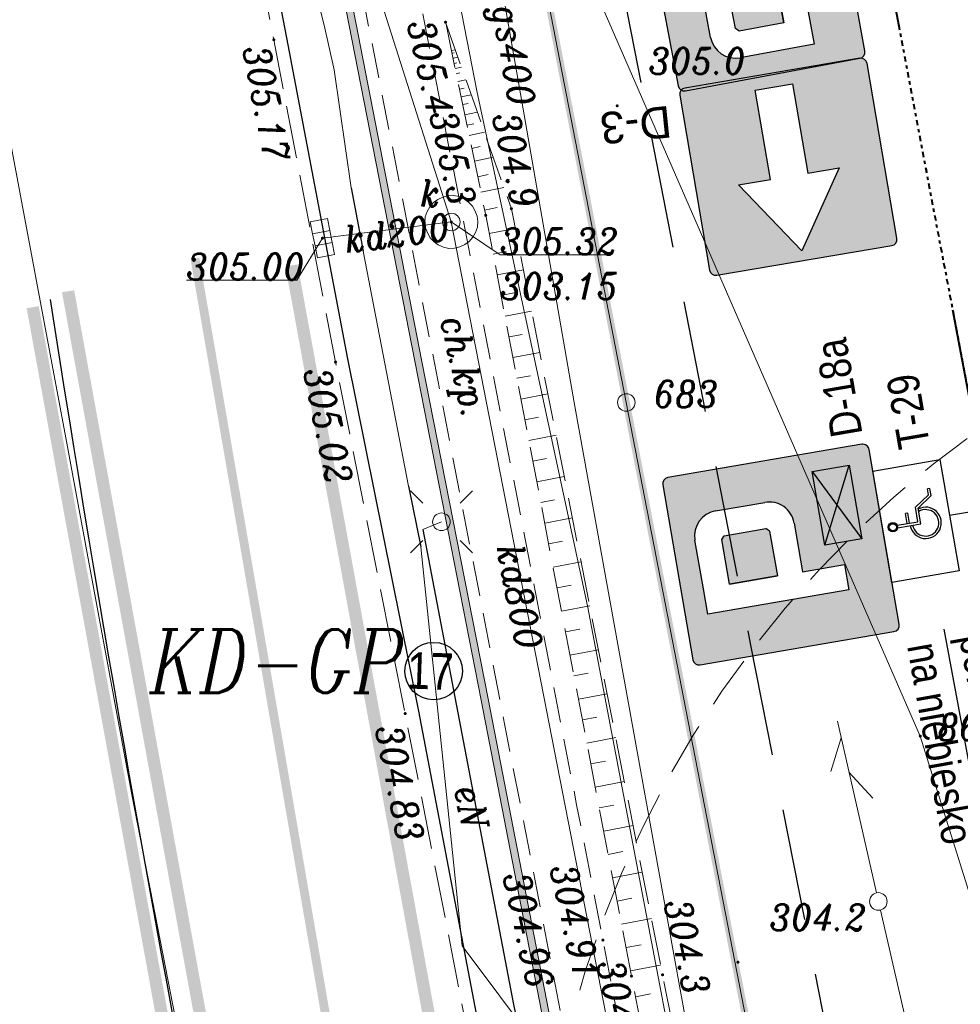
# Model space of a CAD drawing. Extents: x 779 to 3668, y -1329 to 9570.
# Tile 35 of 106: x 2225 to 2252, y -688 to -660. Entities that reach past the tile are written whole.
import ezdxf

# ---------------------------------------------------------------- set-up
doc = ezdxf.new("R2010")
doc.units = 0
for name, pattern in [('1.5_0.5', [2, 1.5, -0.5]), ('ACAD_ISO03W100', [30, 12, -18]), ('BUBZ01-500', [1.75, 1.25, -0.5]), ('CENTER2', [1.125, 0.75, -0.125, 0.125, -0.125]), ('CIĄGłA', [0]), ('DASH', [0.75, 0.5, -0.25]), ('DGN Style 4', [0.3202, 0.16, -0.08, 0.0002, -0.08]), ('HIDDEN2', [4.7625, 3.175, -1.5875]), ('mz1.0_0.5', [1.5, 1, -0.5])]:
    doc.linetypes.add(name, pattern=pattern)
for name, color, linetype, lineweight in [('202-punkt graniczny', 7, 'Continuous', 0), ('202-punkt graniczny-Atr103', 7, 'Continuous', 0), ('203-punkt graniczny', 7, 'Continuous', 0), ('203-punkt graniczny-Atr103', 7, 'Continuous', 0), ('219-działka ewidencyjna', 7, 'Continuous', 0), ('_a_obiekty', 250, 'Continuous', 30), ('AGP1_granica_opracow', 7, 'Continuous', 15), ('AGP1_HATCH', 7, 'Continuous', 5), ('AGP1_OPISY', 7, 'Continuous', 13), ('bariera drogowa ochronna (linia)', 7, 'Continuous', 0), ('BUBZ01', 7, 'Continuous', 0), ('BUBZ01_1', 7, 'Continuous', 0), ('chodnik (powierzchnia)', 7, 'Continuous', 0), ('chodnik (powierzchnia)-Atr17', 7, 'Continuous', 0), ('ekran akustyczny (linia)', 7, 'Continuous', 0), ('jezdnia (powierzchnia)', 7, 'Continuous', 0), ('kanał technologiczny (linia)', 7, 'Continuous', 0), ('komora podziemna - przewód kanalizacyjny (powierzchnia)-SK', 7, 'Continuous', 0), ('kratka ściekowa (punkt)-SK', 7, 'Continuous', 0), ('krawężnik (linia)', 7, 'Continuous', 0), ('latarnia (punkt)', 7, 'Continuous', 0), ('MPZP', 7, 'Continuous', 0), ('przewód elektroenergetyczny (linia)-SEPOD', 7, 'Continuous', 0), ('przewód elektroenergetyczny (linia)-SEPOD-Atr1', 7, 'Continuous', 0), ('przewód gazowy (linia)-SG', 7, 'Continuous', 0), ('przewód gazowy (linia)-SG-Atr1', 7, 'Continuous', 0), ('przewód kanalizacyjny (linia)-SK', 7, 'Continuous', 0), ('przewód kanalizacyjny (linia)-SK-Atr1', 7, 'Continuous', 0), ('punkt o określonej wysokości (sieć kanalizacyjna)-SK', 7, 'Continuous', 0), ('punkt o określonej wysokości (sieć kanalizacyjna)-SK-Atr2', 7, 'Continuous', 0), ('punkt o określonej wysokości (sieć kanalizacyjna)-SK-Atr3', 7, 'Continuous', 0), ('punkt wysokościowy sztuczny', 7, 'Continuous', 0), ('punkt wysokościowy sztuczny-Atr2', 7, 'Continuous', 0), ('RTPW01', 253, 'Continuous', 0), ('RTPW02', 7, 'Continuous', 0), ('rura ochronna - przewód elektroenergetyczny (linia)-SE', 7, 'Continuous', 0), ('SUPT01', 7, 'Continuous', 0), ('słup (punkt)', 7, 'Continuous', 0), ('właz okrągły - siec kanalizacyjna (punkt)-SK', 7, 'Continuous', 0), ('właz okrągły - siec kanalizacyjna (punkt)-SK-Atr17', 7, 'Continuous', 0), ('Y_OZN_POZ', 251, 'Continuous', 5), ('zz-wypełnienie-chodniki', 142, 'Continuous', 5)]:
    doc.layers.add(name, color=color, linetype=linetype, lineweight=lineweight)
doc.layers.add('Y-ZNAKI', color=7, linetype='Continuous')
doc.layers.add('Y-ZNAKI-POMOCE', color=7, linetype='Continuous')
doc.styles.add('ARIAL', font='ARIALN.TTF')
doc.styles.get("Standard").update_dxf_attribs({"font": 'arial.ttf'})
doc.styles.add('Style-ITALIC_1250', font='ITALIC_1250.shx')
doc.linetypes.add('KTOK01-500', pattern='A,1.75,[13,dgnlstyle-rozp_2013.shx,S=0.002778,R=0,X=0,Y=0],1.75', length=3.5)

# ---------------------------------------------------------------- blocks, each defined once
blk = doc.blocks.new('203')
at = {"linetype": 'Continuous', "lineweight": -2, "ltscale": 10}
h = blk.add_hatch(color=0, dxfattribs=at)
edge = h.paths.add_edge_path()
edge.add_arc((0, 0), 0.45, 0, 360)
blk = doc.blocks.new('202')
at = {"color": 0, "linetype": 'Continuous', "lineweight": -2, "ltscale": 10}
blk.add_circle((0, 0), 2.5, dxfattribs=at)
blk = doc.blocks.new('US05')
at = {"color": 0, "linetype": 'Continuous', "lineweight": 13, "ltscale": 10}
for p, q in [((-5.25, -2.5), (-5.25, 2.5)), ((-5.25, 2.5), (-1.75, 2.5)), ((-1.75, -2.5), (-1.75, 2.5)), ((-1.75, 2.5), (1.75, 2.5)), ((1.75, -2.5), (1.75, 2.5)), ((1.75, 2.5), (5.25, 2.5)), ((5.25, -2.5), (5.25, 2.5)), ((-5.25, -2.5), (-1.75, -2.5)), ((-1.75, -2.5), (1.75, -2.5)), ((1.75, -2.5), (5.25, -2.5))]:
    blk.add_line(p, q, dxfattribs=at)
blk = doc.blocks.new('PW02')
at = {"linetype": 'Continuous', "lineweight": 13, "ltscale": 10}
h = blk.add_hatch(color=0, dxfattribs=at)
edge = h.paths.add_edge_path()
edge.add_arc((0, 0), 0.45, 0, 360)
blk = doc.blocks.new('US22')
at = {"color": 0, "linetype": 'Continuous', "lineweight": -2, "ltscale": 10}
blk.add_circle((0, 0), 2.5, dxfattribs=at)
blk = doc.blocks.new('PW01_1')
at = {"linetype": 'Continuous', "lineweight": 13, "ltscale": 10}
h = blk.add_hatch(color=0, dxfattribs=at)
edge = h.paths.add_edge_path()
edge.add_arc((0, 0), 0.45, 0, 360)
blk = doc.blocks.new('SM04')
at = {"color": 0, "linetype": 'Continuous', "lineweight": -2, "ltscale": 10}
blk.add_circle((0, 0), 2.5, dxfattribs=at)
blk = doc.blocks.new('SM01')
at = {"color": 0, "linetype": 'Continuous', "lineweight": 13, "ltscale": 10}
for p, q in [((-5.3, 5.31), (-8.83, 8.84)), ((5.31, 5.31), (8.84, 8.84)), ((-5.3, -5.3), (-8.83, -8.83)), ((5.31, -5.3), (8.84, -8.83))]:
    blk.add_line(p, q, dxfattribs=at)
blk.add_circle((0, 0), 2.5, dxfattribs=at)
blk = doc.blocks.new('RTPW01')
at = {"layer": 'RTPW01', "linetype": 'Continuous', "lineweight": 13, "true_color": 0x939598}
h = blk.add_hatch(color=252, dxfattribs=at)
edge = h.paths.add_edge_path()
edge.add_arc((0, 0), 0.045, 0, 360)
blk = doc.blocks.new('RTPW02')
at = {"layer": 'RTPW02', "linetype": 'Continuous', "lineweight": 13}
h = blk.add_hatch(color=7, dxfattribs=at)
edge = h.paths.add_edge_path()
edge.add_arc((0, 0), 0.045, 0, 360)
blk = doc.blocks.new('PZT MDCP podkład')
at = {"layer": '219-działka ewidencyjna', "color": 8, "linetype": 'Continuous', "lineweight": 13, "flags": 128}
for points in [[(2100.586, 103.266), (2103.976, 85.786)], [(2100.586, 103.266), (2112.326, 76.306)], [(2111.646, 46.316), (2103.976, 85.786)], [(2112.326, 76.306), (2117.836, 58.706)]]:
    blk.add_lwpolyline(points, dxfattribs=at)
at = {"layer": 'bariera drogowa ochronna (linia)', "color": 8, "linetype": 'KTOK01-500', "lineweight": 13, "flags": 128}
blk.add_lwpolyline([(2084.646, 103.156), (2086.306, 94.146), (2088.056, 84.786), (2089.946, 74.546), (2091.886, 64.626), (2093.806, 54.736), (2095.766, 44.856), (2097.796, 35.206), (2099.926, 25.496), (2102.236, 15.946), (2104.896, 6.146), (2107.666, -3.744), (2109.796, -10.954), (2112.814, -19.835)], dxfattribs=at)
at = {"layer": 'BUBZ01', "color": 8, "linetype": 'BUBZ01-500', "lineweight": 13, "flags": 128}
for points in [[(2112.363, 30.151), (2112.363, 30.151), (2108.065, 49.239), (2104.123, 69.486), (2099.983, 91.106), (2098.843, 96.593)], [(2098.843, 96.593), (2100.711, 91.294), (2105.006, 69.522), (2108.907, 49.77), (2112.363, 30.151)]]:
    blk.add_lwpolyline(points, dxfattribs=at)
at = {"layer": 'BUBZ01_1', "color": 8, "linetype": 'Continuous', "lineweight": 13}
for p, q in [((2099.119, 95.811), (2099.011, 95.789)), ((2099.085, 95.728), (2099.026, 95.716)), ((2099.194, 95.598), (2099.056, 95.569)), ((2099.166, 95.439), (2099.087, 95.423)), ((2099.295, 95.313), (2099.117, 95.277)), ((2099.246, 95.151), (2099.147, 95.13)), ((2099.42, 94.958), (2099.193, 94.911)), ((2099.367, 94.718), (2099.239, 94.691)), ((2099.57, 94.531), (2099.284, 94.472)), ((2099.488, 94.285), (2099.33, 94.252)), ((2099.746, 94.034), (2099.391, 93.96)), ((2099.649, 93.708), (2099.451, 93.667)), ((2099.946, 93.465), (2099.512, 93.374)), ((2099.83, 93.059), (2099.588, 93.009)), ((2100.197, 92.754), (2099.664, 92.643)), ((2100.051, 92.265), (2099.755, 92.204)), ((2100.498, 91.9), (2099.847, 91.765)), ((2100.313, 91.328), (2099.953, 91.253)), ((2100.822, 90.733), (2100.082, 90.592)), ((2100.566, 90.075), (2100.195, 90.003)), ((2101.054, 89.558), (2100.307, 89.415)), ((2100.795, 88.899), (2100.42, 88.827)), ((2101.286, 88.383), (2100.533, 88.239)), ((2101.023, 87.723), (2100.645, 87.65)), ((2101.518, 87.207), (2100.758, 87.062)), ((2101.252, 86.547), (2100.871, 86.474)), ((2101.75, 86.032), (2100.983, 85.885)), ((2101.481, 85.371), (2101.096, 85.297)), ((2101.981, 84.857), (2101.209, 84.709)), ((2101.709, 84.195), (2101.321, 84.12)), ((2102.213, 83.681), (2101.434, 83.532)), ((2101.938, 83.019), (2101.546, 82.944)), ((2102.445, 82.506), (2101.659, 82.356)), ((2102.166, 81.843), (2101.772, 81.767)), ((2102.691, 81.257), (2101.899, 81.105)), ((2102.409, 80.593), (2102.011, 80.517)), ((2102.938, 80.008), (2102.138, 79.855)), ((2102.652, 79.344), (2102.251, 79.267)), ((2103.184, 78.76), (2102.377, 78.605)), ((2102.895, 78.094), (2102.49, 78.017)), ((2103.431, 77.511), (2102.617, 77.355)), ((2103.138, 76.845), (2102.729, 76.767)), ((2103.677, 76.262), (2102.856, 76.105)), ((2103.381, 75.595), (2102.969, 75.517)), ((2103.923, 75.013), (2103.095, 74.855)), ((2103.624, 74.346), (2103.208, 74.266)), ((2104.17, 73.764), (2103.335, 73.605)), ((2103.881, 73.023), (2103.462, 72.943)), ((2104.43, 72.442), (2103.588, 72.281)), ((2104.138, 71.7), (2103.715, 71.619)), ((2104.691, 71.12), (2103.842, 70.957)), ((2104.395, 70.377), (2103.969, 70.295)), ((2104.952, 69.798), (2104.095, 69.634)), ((2104.667, 68.983), (2104.238, 68.9))]:
    blk.add_line(p, q, dxfattribs=at)
at = {"layer": 'chodnik (powierzchnia)', "color": 8, "linetype": 'mz1.0_0.5', "lineweight": 13, "flags": 128}
blk.add_lwpolyline([(2094.286, 107.736), (2095.496, 102.266), (2096.136, 99.116), (2097.046, 94.516), (2101.066, 73.846), (2102.576, 66.006), (2104.166, 58.036), (2105.666, 50.426), (2108.206, 38.126), (2109.856, 30.556), (2110.966, 25.356), (2112.896, 16.946), (2113.376, 16.626), (2113.866, 16.346), (2114.386, 16.096), (2114.916, 15.896), (2115.466, 15.726), (2116.016, 15.596), (2116.586, 15.506), (2117.156, 15.466), (2117.726, 15.456), (2118.296, 15.496), (2118.866, 15.576), (2119.426, 15.696), (2119.966, 15.856), (2120.506, 16.056), (2119.896, 17.836), (2118.716, 17.426), (2117.186, 17.296), (2115.196, 17.896), (2114.046, 18.856), (2112.546, 25.696), (2111.356, 31.136), (2109.736, 38.596), (2107.226, 50.456), (2105.686, 58.476), (2104.126, 66.306), (2102.566, 74.356), (2098.636, 94.616), (2097.546, 100.076), (2097.016, 102.526), (2095.816, 107.956), (2094.286, 107.736)], close=True, dxfattribs=at)
at = {"layer": 'ekran akustyczny (linia)', "color": 8, "linetype": 'Continuous', "lineweight": 13, "flags": 128}
blk.add_lwpolyline([(2108.938, 32.611), (2105.527, 48.134), (2103.716, 57.467), (2101.986, 66.327), (2099.856, 77.327), (2097.976, 86.916), (2096.096, 96.547), (2095.016, 102.066)], dxfattribs=at)
at = {"layer": 'jezdnia (powierzchnia)', "color": 8, "linetype": '1.5_0.5', "lineweight": 13, "flags": 128}
blk.add_lwpolyline([(2121.58, -17.44), (2121.58, -17.44), (2119.166, -10.314), (2116.966, -3.184), (2116.146, -0.544), (2113.326, 8.386), (2110.936, 17.476), (2110.246, 19.936), (2110.076, 20.316), (2109.986, 20.546), (2109.896, 20.776), (2109.816, 21.006), (2109.746, 21.246), (2109.686, 21.486), (2109.266, 21.386), (2107.936, 26.806), (2105.746, 36.806), (2103.466, 47.496), (2101.776, 56.146), (2099.886, 65.716), (2097.696, 76.946), (2095.716, 86.936), (2093.966, 96.096), (2092.736, 102.466), (2092.306, 104.766), (2077.106, 102.056), (2077.796, 98.156), (2078.256, 95.836), (2079.416, 89.206), (2080.776, 82.376), (2082.496, 73.286), (2083.117, 69.993)], dxfattribs=at)
at = {"layer": 'kanał technologiczny (linia)', "color": 8, "linetype": 'Continuous', "lineweight": 13, "flags": 128}
blk.add_lwpolyline([(2076.829, 99.116), (2097.466, 101.996), (2098.496, 100.976), (2099.736, 94.596), (2102.876, 80.006), (2107.146, 57.576), (2110.276, 41.516), (2112.466, 30.966), (2113.936, 24.136), (2116.446, 18.576), (2123.106, -1.554), (2123.726, -2.874), (2127.703, -15.767)], dxfattribs=at)
at = {"layer": 'komora podziemna - przewód kanalizacyjny (powierzchnia)-SK', "color": 8, "linetype": 'Continuous', "lineweight": 13, "flags": 128}
blk.add_lwpolyline([(2098.936, 90.166), (2098.786, 90.196), (2098.636, 90.266), (2098.516, 90.356), (2098.406, 90.466), (2098.326, 90.606), (2098.276, 90.746), (2098.256, 90.906), (2098.266, 91.066), (2098.316, 91.216), (2098.396, 91.346), (2098.496, 91.466), (2098.626, 91.556), (2098.766, 91.626), (2098.916, 91.656), (2099.076, 91.666), (2099.226, 91.636), (2099.376, 91.566), (2099.496, 91.476), (2099.606, 91.366), (2099.686, 91.226), (2099.736, 91.086), (2099.756, 90.926), (2099.746, 90.766), (2099.696, 90.616), (2099.616, 90.486), (2099.516, 90.366), (2099.386, 90.276), (2099.246, 90.206), (2099.096, 90.176), (2098.936, 90.166)], close=True, dxfattribs=at)
at = {"layer": 'krawężnik (linia)', "color": 8, "linetype": 'Continuous', "lineweight": 30, "flags": 128}
blk.add_lwpolyline([(2093.096, 102.556), (2094.326, 96.146), (2096.056, 87.026), (2098.076, 77.016), (2100.216, 65.776), (2102.096, 56.296), (2103.816, 47.516), (2106.076, 36.886), (2108.256, 26.916), (2109.346, 22.156)], dxfattribs=at)
at = {"layer": 'MPZP', "color": 8, "linetype": 'DGN Style 4', "lineweight": 40, "flags": 128}
blk.add_lwpolyline([(2134.413, -13.933), (2127.576, 9.996), (2122.802, 37.892), (2105.951, 127.031)], dxfattribs=at)
at = {"layer": 'przewód elektroenergetyczny (linia)-SEPOD', "color": 8, "linetype": 'Continuous', "lineweight": 13, "flags": 128}
for points in [[(2101.486, 67.446), (2099.316, 70.346), (2098.136, 81.686), (2097.786, 83.406), (2096.506, 90.086), (2096.166, 91.886), (2095.676, 95.236), (2095.396, 96.506), (2094.546, 99.866), (2077.358, 96.668)], [(2098.726, 82.396), (2098.196, 82.176), (2100.776, 68.676), (2104.106, 53.016), (2105.376, 45.336), (2105.876, 45.256), (2105.496, 44.696), (2108.296, 32.376), (2110.426, 23.156), (2111.766, 20.326), (2113.626, 18.346), (2115.156, 18.366)]]:
    blk.add_lwpolyline(points, dxfattribs=at)
at = {"layer": 'przewód gazowy (linia)-SG', "color": 8, "linetype": 'Continuous', "lineweight": 13, "flags": 128}
for points in [[(2101.076, 93.966), (2099.716, 101.776), (2099.486, 103.056), (2099.206, 104.686), (2099.106, 105.256)], [(2110.066, 46.496), (2108.966, 50.806), (2107.826, 56.276), (2106.726, 62.346), (2105.166, 70.986), (2102.506, 85.726), (2101.076, 93.966)]]:
    blk.add_lwpolyline(points, dxfattribs=at)
at = {"layer": 'przewód kanalizacyjny (linia)-SK', "color": 8, "linetype": 'Continuous', "lineweight": 13, "flags": 128}
for points in [[(2096.906, 97.516), (2099.006, 90.916), (2103.716, 66.756), (2106.696, 52.086), (2109.736, 37.906)], [(2095.346, 90.456), (2099.006, 90.916)]]:
    blk.add_lwpolyline(points, dxfattribs=at)
at = {"layer": 'punkt o określonej wysokości (sieć kanalizacyjna)-SK-Atr2', "color": 8, "lineweight": 13, "flags": 128}
for points in [[(2099.006, 90.916), (2100.396, 89.986), (2103.537, 89.986)], [(2095.346, 90.456), (2094.616, 89.266), (2091.486, 89.266)]]:
    blk.add_lwpolyline(points, dxfattribs=at)
at = {"layer": 'rura ochronna - przewód elektroenergetyczny (linia)-SE', "color": 8, "linetype": 'Continuous', "lineweight": 30, "flags": 128}
for points in [[(2096.166, 91.886), (2096.506, 90.086)], [(2097.786, 83.406), (2098.136, 81.686)], [(2098.196, 82.176), (2100.776, 68.676), (2104.106, 53.016), (2105.376, 45.336)]]:
    blk.add_lwpolyline(points, dxfattribs=at)
at = {"layer": 'SUPT01', "color": 8, "linetype": 'Continuous', "lineweight": 13}
for p, q in [((2109.972, 76.726), (2111.081, 71.85)), ((2109.784, 75.299), (2110.08, 76.254)), ((2110.301, 75.279), (2110.981, 74.545)), ((2112.312, 66.49), (2111.192, 71.363))]:
    blk.add_line(p, q, dxfattribs=at)
at = {"layer": '202-punkt graniczny', "color": 8, "linetype": 'Continuous', "lineweight": 13, "xscale": 0.1, "yscale": 0.1, "zscale": 0.1}
blk.add_blockref('202', (2103.976, 85.786), dxfattribs=at)
at = {"layer": '203-punkt graniczny', "color": 8, "linetype": 'Continuous', "lineweight": 13, "xscale": 0.1, "yscale": 0.1, "zscale": 0.1}
blk.add_blockref('203', (2112.326, 76.306), dxfattribs=at)
at = {"layer": 'kratka ściekowa (punkt)-SK', "color": 8, "linetype": 'Continuous', "lineweight": 13, "xscale": 0.1000000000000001, "yscale": 0.1000000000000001, "zscale": 0.1000000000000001, "rotation": 101.093}
blk.add_blockref('US05', (2095.346, 90.456), dxfattribs=at)
at = {"layer": 'latarnia (punkt)', "color": 8, "linetype": 'Continuous', "lineweight": 13, "xscale": 0.1, "yscale": 0.1, "zscale": 0.1}
blk.add_blockref('SM01', (2098.726, 82.396), dxfattribs=at)
at = {"layer": 'punkt o określonej wysokości (sieć kanalizacyjna)-SK', "color": 8, "linetype": 'Continuous', "lineweight": 13, "xscale": 0.1, "yscale": 0.1, "zscale": 0.1}
for p in [(2099.006, 90.916), (2095.346, 90.456)]:
    blk.add_blockref('PW01_1', p, dxfattribs=at)
at = {"layer": 'punkt wysokościowy sztuczny', "color": 8, "linetype": 'Continuous', "lineweight": 13, "xscale": 0.1, "yscale": 0.1, "zscale": 0.1}
for p in [(2093.966, 96.096), (2095.716, 86.936), (2097.696, 76.946)]:
    blk.add_blockref('PW02', p, dxfattribs=at)
at = {"layer": 'RTPW01', "color": 8, "linetype": 'Continuous', "lineweight": 13}
for p in [(2098.843, 96.593), (2103.717, 94.217), (2100.711, 91.294), (2099.983, 91.106), (2107.148, 69.881), (2104.123, 69.486), (2105.006, 69.522)]:
    blk.add_blockref('RTPW01', p, dxfattribs=at)
at = {"layer": 'RTPW02', "color": 8, "linetype": 'Continuous', "lineweight": 13}
for p in [(2103.312, 70.509), (2101.781, 70.139)]:
    blk.add_blockref('RTPW02', p, dxfattribs=at)
at = {"layer": 'słup (punkt)', "color": 8, "linetype": 'Continuous', "lineweight": 13, "xscale": 0.1, "yscale": 0.1, "zscale": 0.1}
blk.add_blockref('SM04', (2111.136, 71.606), dxfattribs=at)
at = {"layer": 'właz okrągły - siec kanalizacyjna (punkt)-SK', "color": 8, "linetype": 'Continuous', "lineweight": 13, "xscale": 0.1, "yscale": 0.1, "zscale": 0.1}
blk.add_blockref('US22', (2099.006, 90.916), dxfattribs=at)
at = {"layer": '202-punkt graniczny-Atr103', "color": 8, "lineweight": 13, "insert": (2104.764, 85.656), "char_height": 0.75, "attachment_point": 7, "line_spacing_factor": 0.6}
blk.add_mtext('\\FITALIC_1250;\\H1x;\\W0.9;683', dxfattribs=at)
at = {"layer": '203-punkt graniczny-Atr103', "color": 8, "lineweight": 13, "insert": (2112.825, 76.187), "char_height": 0.75, "attachment_point": 7, "line_spacing_factor": 0.6}
blk.add_mtext('\\FITALIC_1250;\\H1x;\\W0.9;8651', dxfattribs=at)
at = {"layer": 'chodnik (powierzchnia)-Atr17', "color": 8, "lineweight": 13, "insert": (2098.443, 88.09), "char_height": 0.75, "attachment_point": 7, "rotation": 283.018, "line_spacing_factor": 0.6}
blk.add_mtext('\\FITALIC_1250;\\H1x;\\W0.9;ch.kp.', dxfattribs=at)
at = {"layer": 'MPZP', "color": 8, "linetype": 'Continuous', "lineweight": 13, "style": 'Style-ITALIC_1250', "width": 0.8}
blk.add_text('KD-GP', height=1.8, dxfattribs=at).set_placement((2090.432, 77.535))
at = {"layer": 'przewód elektroenergetyczny (linia)-SEPOD-Atr1', "color": 8, "lineweight": 13, "insert": (2099.464, 74.893), "char_height": 0.75, "attachment_point": 4, "rotation": 280.82, "line_spacing_factor": 0.6}
blk.add_mtext('\\FITALIC_1250;\\H1x;\\W0.9;eN', dxfattribs=at)
at = {"layer": 'przewód gazowy (linia)-SG-Atr1', "color": 8, "lineweight": 13, "insert": (2100.413, 97.055), "char_height": 0.75, "attachment_point": 4, "rotation": 279.878, "line_spacing_factor": 0.6}
blk.add_mtext('\\FITALIC_1250;\\H1x;\\W0.9;gs400', dxfattribs=at)
at = {"layer": 'przewód kanalizacyjny (linia)-SK-Atr1', "color": 8, "lineweight": 13, "char_height": 0.75, "attachment_point": 4, "line_spacing_factor": 0.6}
for s, insert, rotation in [('\\FITALIC_1250;\\H1x;\\W0.9;kd200', (2095.972, 90.412), 7.164), ('\\FITALIC_1250;\\H1x;\\W0.9;kd800', (2100.664, 81.743), 281.032)]:
    blk.add_mtext(s, dxfattribs=dict(at, insert=insert, rotation=rotation))
at = {"layer": 'punkt o określonej wysokości (sieć kanalizacyjna)-SK-Atr2', "color": 8, "lineweight": 13, "char_height": 0.75, "attachment_point": 7, "line_spacing_factor": 0.6}
for s, insert in [('\\FITALIC_1250;\\H1x;\\W0.9;305.32', (2100.396, 89.994)), ('\\FITALIC_1250;\\H1x;\\W0.9;305.00', (2091.486, 89.274))]:
    blk.add_mtext(s, dxfattribs=dict(at, insert=insert))
at = {"layer": 'punkt o określonej wysokości (sieć kanalizacyjna)-SK-Atr3', "color": 8, "lineweight": 13, "insert": (2100.396, 88.718), "char_height": 0.75, "attachment_point": 7, "line_spacing_factor": 0.6}
blk.add_mtext('\\FITALIC_1250;\\H1x;\\W0.9;303.15', dxfattribs=at)
at = {"layer": 'punkt wysokościowy sztuczny-Atr2', "color": 8, "lineweight": 13, "char_height": 0.75, "attachment_point": 1, "line_spacing_factor": 0.6}
for s, insert, rotation in [('\\FITALIC_1250;\\H1x;\\W0.9;305.17', (2093.826, 95.996), 280.525), ('\\FITALIC_1250;\\H1x;\\W0.9;305.02', (2095.546, 86.846), 281.31), ('\\FITALIC_1250;\\H1x;\\W0.9;304.83', (2097.586, 76.686), 281.103)]:
    blk.add_mtext(s, dxfattribs=dict(at, insert=insert, rotation=rotation))
at = {"layer": 'RTPW01', "color": 8, "linetype": 'Continuous', "lineweight": 13, "style": 'Style-ITALIC_1250', "width": 0.9}
for s, p in [('305.4', (2097.761, 96.57)), ('305.3', (2098.392, 94.003)), ('304.9', (2100.172, 93.939)), ('304.3', (2105.05, 71.582)), ('304.8', (2103.139, 69.858))]:
    blk.add_text(s, height=0.75, rotation=282.233, dxfattribs=at).set_placement(p)
for s, p in [('305.0', (2104.617, 95.117)), ('304.2', (2108.048, 70.781))]:
    blk.add_text(s, height=0.75, dxfattribs=at).set_placement(p)
at = {"layer": 'RTPW02', "color": 8, "linetype": 'Continuous', "lineweight": 13, "style": 'Style-ITALIC_1250', "width": 0.9}
for s, p in [('304.91', (2101.81, 72.57)), ('304.96', (2100.476, 72.35))]:
    blk.add_text(s, height=0.75, rotation=282.233, dxfattribs=at).set_placement(p)
at = {"layer": 'właz okrągły - siec kanalizacyjna (punkt)-SK-Atr17', "color": 8, "lineweight": 13, "insert": (2098.116, 91.356), "char_height": 0.75, "attachment_point": 7, "line_spacing_factor": 0.6}
blk.add_mtext('\\FITALIC_1250;\\H1x;\\W0.9;k', dxfattribs=at)
blk = doc.blocks.new('n')
at = {"layer": 'Y-ZNAKI-POMOCE', "color": 0}
for p, q in [((215.1, 216), (215.1, 120.3)), ((225.1, 216), (225.1, 130.3)), ((225.1, 175.1), (266, 175.1)), ((225.1, 165.1), (266, 165.1)), ((266, 165.1), (266, 175.1)), ((215.1, 120.3), (279.4, 120.3)), ((225.1, 130.3), (284.7, 130.3)), ((279.4, 120.3), (320.4, 59.8)), ((284.7, 130.3), (325.7, 69.8)), ((320.4, 59.8), (349.7, 59.8)), ((325.7, 69.8), (349.7, 69.8)), ((349.7, 59.8), (349.7, 69.8))]:
    blk.add_line(p, q, dxfattribs=at)
blk.add_lwpolyline([(0, 276.4), (458.2, 276.4), (458.2, 0), (0, 0)], close=True, dxfattribs=at)
for radius in [19.3, 14.3]:
    blk.add_circle((220.1, 234.6), radius, dxfattribs=at)
for radius, start, end in [(63.6, 90.1149, 18.3007), (53.6, 90.1363, 21.8735)]:
    blk.add_arc((215.2, 100.4), radius, start, end, dxfattribs=at)
blk = doc.blocks.new('D18a')
at = {"layer": 'Y-ZNAKI'}
h = blk.add_hatch(color=5, dxfattribs=at)
h.dxf.hatch_style = 1
edge = h.paths.add_edge_path()
edge.add_arc((2.8, 0.2), 0.2, 270, 360)
edge.add_arc((1536.243, 0.503), 1533.243, 179.988661, 180.011339, ccw=False)
edge.add_line((3, 0.807), (3, 6.407))
edge.add_arc((2.8, 6.407), 0.2, 0, 90)
edge.add_line((2.8, 6.607), (-2.8, 6.607))
edge.add_arc((-2.8, 6.407), 0.2, 90, 180.0026)
edge.add_arc((-2.8, 6.407), 0.2, 180, 180.0026, ccw=False)
edge.add_line((-3, 6.407), (-3, 0.2))
edge.add_arc((-2.8, 0.2), 0.2, 180, 270)
edge.add_line((-2.8, 0), (2.8, 0))
edge = h.paths.add_edge_path(flags=16)
edge.add_line((0.912, 2.724), (-0.646, 2.724))
edge.add_line((-0.646, 2.724), (-0.646, 1.383))
edge.add_line((-0.646, 1.383), (-1.463, 1.383))
edge.add_line((-1.463, 1.383), (-1.463, 5.899))
edge.add_line((-1.463, 5.899), (-0.646, 5.899))
edge.add_line((-0.646, 5.899), (0.912, 5.899))
edge.add_arc((0.912, 5.099), 0.8, 0, 90, ccw=False)
edge.add_line((1.712, 5.099), (1.712, 3.524))
edge.add_arc((0.912, 3.524), 0.8, 270, 360, ccw=False)
h.paths.add_polyline_path([(0.791, 3.529), (-0.646, 3.529), (-0.646, 5.064), (0.791, 5.064), (0.891, 4.964), (0.891, 3.629)], flags=0)
h = blk.add_hatch(color=5, dxfattribs=at)
h.dxf.hatch_style = 1
h.paths.add_polyline_path([(0.891, 4.964), (0.791, 5.064), (-0.646, 5.064), (-0.646, 3.529), (0.791, 3.529), (0.891, 3.629)])
for p, q in [((2.8, 6.607), (-2.8, 6.607)), ((-3, 6.407), (-3, 0.2)), ((3, 0.2), (3, 6.407)), ((-1.463, 1.383), (-1.463, 5.899)), ((-1.463, 5.899), (-0.646, 5.899)), ((-0.646, 5.899), (0.912, 5.899)), ((-0.646, 5.064), (-0.646, 3.529)), ((-0.646, 3.529), (-0.646, 5.064)), ((-0.646, 5.064), (0.791, 5.064)), ((0.791, 5.064), (0.891, 4.964)), ((1.712, 5.099), (1.712, 3.524)), ((0.891, 4.964), (0.891, 3.629)), ((0.791, 3.529), (-0.646, 3.529)), ((0.791, 3.529), (0.891, 3.629)), ((0.912, 2.724), (-0.646, 2.724)), ((-0.646, 2.724), (-0.646, 1.383)), ((2.417, 1.889), (0.063, 0.702)), ((0.063, 1.889), (2.417, 0.702)), ((-0.646, 1.383), (-1.463, 1.383)), ((-2.8, 0), (2.8, 0))]:
    blk.add_line(p, q, dxfattribs=at)
blk.add_lwpolyline([(0.063, 1.889), (2.417, 1.889), (2.417, 0.702), (0.063, 0.702)], close=True, dxfattribs=at)
for centre, radius, start, end in [((-2.8, 6.407), 0.2, 90, 180), ((2.8, 6.407), 0.2, 0, 90), ((0.912, 5.099), 0.8, 0, 90), ((0.912, 3.524), 0.8, 270, 0), ((-2.8, 0.2), 0.2, 180, 270), ((2.8, 0.2), 0.2, 270, 0)]:
    blk.add_arc(centre, radius, start, end, dxfattribs=at)
blk = doc.blocks.new('D3')
at = {"layer": 'Y-ZNAKI'}
h = blk.add_hatch(color=5, dxfattribs=at)
h.paths.add_polyline_path([(0, 6, 0.414214), (-0.2, 5.8), (-0.2, 0.2, 0.414214), (0, 0), (5.6, 0, 0.414214), (5.8, 0.2), (5.8, 5.8, 0.414214), (5.6, 6)])
h.paths.add_polyline_path([(4.443, 3.3), (3.423, 3.3), (3.423, 0.44), (2.228, 0.44), (2.228, 3.3), (1.228, 3.3), (2.828, 5.685)], flags=16)
for p, q in [((5.6, 6), (0, 6)), ((-0.2, 5.8), (-0.2, 0.2)), ((1.228, 3.3), (2.828, 5.685)), ((2.828, 5.685), (4.443, 3.3)), ((5.8, 0.2), (5.8, 5.8)), ((2.228, 3.3), (1.228, 3.3)), ((2.228, 0.44), (2.228, 3.3)), ((4.443, 3.3), (3.423, 3.3)), ((3.423, 3.3), (3.423, 0.44)), ((3.423, 0.44), (2.228, 0.44)), ((3.423, 0.44), (3.423, 0.44)), ((0, 0), (5.6, 0))]:
    blk.add_line(p, q, dxfattribs=at)
for centre, start, end in [((0, 5.8), 90, 180), ((5.6, 5.8), 360, 90), ((0, 0.2), 180, 270), ((5.6, 0.2), 270, 0)]:
    blk.add_arc(centre, 0.2, start, end, dxfattribs=at)

msp = doc.modelspace()

# ---------------------------------------------------------------- hatches: boundary and pattern name
at = {"layer": 'AGP1_HATCH', "true_color": 0xf8991e, "transparency": 33554579}
h = msp.add_hatch(color=30, dxfattribs=at)
h.dxf.hatch_style = 1
h.paths.add_polyline_path([(2233.071, -654.135), (2234.151, -659.655), (2236.031, -669.285), (2237.911, -678.875), (2240.041, -689.875), (2241.771, -698.735), (2243.581, -708.068), (2246.992, -723.591), (2247.187, -723.548), (2243.777, -708.027), (2241.967, -698.697), (2240.237, -689.837), (2238.107, -678.837), (2236.227, -669.247), (2234.347, -659.617), (2233.267, -654.097)])
at = {"layer": 'zz-wypełnienie-chodniki'}
h = msp.add_hatch(dxfattribs=at)
h.set_pattern_fill('ANSI37', color=256, scale=0.1, style=0)
h.set_pattern_definition([(45, (72.096, -387.0553), (-0.224506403, 0.224506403), []), (135, (72.096, -387.0553), (-0.224506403, -0.224506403), [])])
edge = h.paths.add_edge_path()
edge.add_arc((2285.894, -725.926), 2.633, 240.8317, 270.2907, ccw=False)
edge.add_arc((2286.404, -725.368), 3.373, 200.4117, 237.8983, ccw=False)
edge.add_arc((2440.64, -674.741), 165.704, 197.78063, 198.21758, ccw=False)
edge.add_arc((2286.658, -724.114), 4, 112.3008, 197.8899, ccw=False)
edge.add_line((2285.14, -720.413), (2289.001, -719.105))
edge.add_arc((2283.137, -702.867), 17.265, 289.857, 321.7648)
edge.add_arc((2284.721, -704.14), 15.232, 321.8391, 367.187)
edge.add_line((2299.834, -702.235), (2295.184, -678.44))
edge.add_line((2295.184, -678.44), (2293.334, -672.378))
edge.add_line((2293.334, -672.378), (2289.746, -662.348))
edge.add_line((2289.746, -662.348), (2282.62, -644.273))
edge.add_line((2282.62, -644.273), (2278.671, -634.258))
edge.add_line((2278.671, -634.258), (2278.338, -633.412))
edge.add_arc((2273.686, -635.248), 5.001, 21.5279, 100.5413)
edge.add_line((2272.771, -630.331), (2272.638, -630.356))
edge.add_line((2272.638, -630.356), (2250.643, -634.453))
edge.add_line((2250.643, -634.453), (2259.909, -684.197))
edge.add_line((2259.909, -684.197), (2263.612, -683.507))
edge.add_arc((2263.744, -684.703), 1.203, -19.9619, 96.3072, ccw=False)
edge.add_arc((2264.405, -684.942), 0.5, 317.2271, 339.9615, ccw=False)
edge.add_arc((2269.722, -689.862), 6.744, 137.2271, 184.4632)
edge.add_line((2262.999, -690.386), (2263.357, -692.702))
edge.add_line((2263.357, -692.702), (2264.415, -698.413))
edge.add_line((2264.415, -698.413), (2265.258, -702.957))
edge.add_line((2265.258, -702.957), (2267.414, -712.892))
edge.add_arc((2282.497, -708.965), 15.586, 194.5951, 204.2785)
edge.add_arc((2275.694, -711.901), 8.178, 205.1212, 225.4637)
edge.add_line((2269.958, -717.731), (2272.389, -720.147))
edge.add_arc((2266.684, -725.321), 7.702, 27.1145, 42.1999, ccw=False)
edge.add_line((2273.539, -721.81), (2274.631, -724.36))
edge.add_arc((2268.391, -726.189), 6.503, -2.9609, 16.3405, ccw=False)
edge.add_arc((2256.755, -724.409), 18.253, 344.7004, 353.3418, ccw=False)
edge.add_line((2274.361, -729.225), (2274.071, -730.275))
edge.add_arc((2264.509, -726.761), 10.187, 310.1754, 339.8225, ccw=False)
edge.add_line((2271.081, -734.545), (2270.603, -734.737))
edge.add_arc((2264.509, -726.761), 10.037, 307.382, 339.7888)
edge.add_arc((2244.773, -721.587), 30.409, 343.4897, 347.8328)
edge.add_arc((2256.75, -724.408), 18.108, 348.5707, 353.3645)
edge.add_arc((2268.308, -726.198), 6.436, 357.3081, 376.0488)
edge.add_line((2274.493, -724.419), (2273.403, -721.874))
edge.add_arc((2270.677, -722.56), 2.812, 14.1144, 55.2095)
edge.add_line((2272.281, -720.251), (2269.853, -717.837))
edge.add_arc((2275.694, -711.901), 8.328, 205.1136, 225.4611, ccw=False)
edge.add_arc((2282.497, -708.965), 15.736, 194.5839, 204.2825, ccw=False)
edge.add_line((2267.268, -712.927), (2265.111, -702.987))
edge.add_line((2265.111, -702.987), (2264.235, -698.294))
edge.add_line((2264.235, -698.294), (2261.565, -698.792))
edge.add_line((2261.565, -698.792), (2260.53, -693.39))
edge.add_line((2260.53, -693.39), (2263.238, -692.885))
edge.add_line((2263.238, -692.885), (2262.85, -690.404))
edge.add_arc((2269.722, -689.862), 6.894, 137.4766, 184.5106, ccw=False)
edge.add_arc((2264.273, -684.864), 0.5, 317.4766, 342.905)
edge.add_arc((2263.747, -684.703), 1.05, 342.905, 381.532)
edge.add_line((2264.724, -684.317), (2257.978, -685.574))
edge.add_line((2257.978, -685.574), (2255.821, -673.993))
edge.add_line((2255.821, -673.993), (2256.952, -673.782))
edge.add_line((2256.952, -673.782), (2249.632, -634.488))
edge.add_line((2249.632, -634.488), (2250.615, -634.305))
edge.add_line((2250.615, -634.305), (2272.625, -630.205))
edge.add_line((2272.625, -630.205), (2272.745, -630.183))
edge.add_arc((2273.686, -635.247), 5.151, 21.5199, 100.5252, ccw=False)
edge.add_line((2278.477, -633.357), (2278.806, -634.192))
edge.add_line((2278.806, -634.192), (2282.766, -644.236))
edge.add_line((2282.766, -644.236), (2286.522, -653.761))
edge.add_line((2286.522, -653.761), (2287.136, -653.519))
edge.add_line((2287.136, -653.519), (2287.745, -655.063))
edge.add_line((2287.745, -655.063), (2287.131, -655.305))
edge.add_line((2287.131, -655.305), (2289.886, -662.293))
edge.add_line((2289.886, -662.293), (2293.477, -672.335))
edge.add_line((2293.477, -672.335), (2295.331, -678.411))
edge.add_line((2295.331, -678.411), (2299.982, -702.216))
edge.add_arc((2284.721, -704.14), 15.382, -38.1613, 7.187, ccw=False)
edge.add_arc((2283.137, -702.867), 17.415, 289.8521, 321.7651, ccw=False)
edge.add_line((2289.051, -719.246), (2285.188, -720.555))
edge.add_arc((2286.625, -724.098), 3.823, 112.068, 198.2671)
edge.add_line((2282.994, -725.296), (2283.383, -726.492))
edge.add_arc((2285.844, -725.677), 2.593, 198.3194, 219.5312)
edge.add_arc((2285.894, -725.926), 2.483, 214.3489, 282.1486)
edge.add_line((2286.417, -728.354), (2285.908, -728.559))

# ---------------------------------------------------------------- linework, layer by layer
at = {"color": 3, "linetype": 'HIDDEN2', "lineweight": 30}
msp.add_lwpolyline([(2236.134, -628.581), (2240.18, -649.54), (2241.84, -658.209), (2245.561, -677.316), (2249.635, -698.087)], dxfattribs=at)
at = {"color": 18, "linetype": 'CIĄGłA', "lineweight": 5, "true_color": 0x000000}
msp.add_lwpolyline([(2233.071, -654.135), (2234.151, -659.655), (2236.031, -669.285), (2237.911, -678.875), (2240.041, -689.875), (2241.771, -698.735), (2243.581, -708.068), (2246.992, -723.591), (2247.187, -723.548), (2243.777, -708.027), (2241.967, -698.697), (2240.237, -689.837), (2238.107, -678.837), (2236.227, -669.247), (2234.347, -659.617), (2233.267, -654.097)], close=True, dxfattribs=at)
msp.add_lwpolyline([(2250.83, -774.175, -0.038363), (2225.676, -667.492, 2.343979)], format="xyb")
at = {"layer": '_a_obiekty', "color": 251, "linetype": 'DASH', "lineweight": 5, "ltscale": 3, "true_color": 0x636466, "elevation": 0}
msp.add_lwpolyline([(2239.981, -701.085), (2240.492, -703.83, 0.414214), (2275.468, -727.843), (2276.058, -727.734, 0.414214), (2300.071, -692.757), (2299.561, -690.012, 0.414214), (2264.585, -665.999), (2263.995, -666.109, 0.414214)], format="xyb", close=True, dxfattribs=at)
at = {"layer": 'AGP1_granica_opracow', "color": 5, "linetype": 'CENTER2', "lineweight": 9, "ltscale": 5, "const_width": 0.2}
msp.add_lwpolyline([(2279.561, -633.785), (2273.251, -619.115), (2240.721, -630.535), (2239.691, -630.895), (2234.721, -632.645), (2238.641, -652.935), (2242.031, -670.415), (2250.291, -712.985)], dxfattribs=at)
at = {"layer": 'AGP1_OPISY', "linetype": 'Continuous', "lineweight": 30}
msp.add_circle((2236.559, -678.05), 0.817, dxfattribs=at)
at = {"layer": 'MPZP', "color": 202, "linetype": 'DGN Style 4', "lineweight": 40, "ltscale": 50, "true_color": 0x8a2be2, "flags": 128}
msp.add_lwpolyline([(2272.468, -770.135), (2265.631, -746.205), (2265.201, -743.692), (2264.842, -741.593), (2264.155, -737.584), (2262.773, -729.509), (2261.476, -721.926), (2260.857, -718.31), (2259.531, -711.296), (2259.01, -708.543), (2257.981, -703.098), (2257.262, -699.295), (2256.692, -696.282), (2255.534, -690.154), (2254.907, -686.837), (2253.749, -680.711), (2252.658, -674.942), (2251.77, -670.245), (2250.965, -665.983), (2250.186, -661.862), (2249.331, -657.34), (2247.444, -647.358), (2245.674, -637.995), (2243.707, -627.481), (2242.905, -622.955), (2239.973, -606.388)], dxfattribs=at)
at = {"layer": 'Y-ZNAKI'}
for points in [[(2251.21, -673.618), (2252.965, -673.324), (2258.262, -676.535)], [(2251.054, -676.86), (2252.248, -683.268), (2259.743, -676.702)]]:
    msp.add_lwpolyline(points, dxfattribs=at)
at = {"layer": 'Y_OZN_POZ', "linetype": 'ACAD_ISO03W100', "ltscale": 0.1, "const_width": 0.25}
msp.add_lwpolyline([(2243.719, -733.998, -0.02415), (2229.779, -666.328)], format="xyb", dxfattribs=at)
at = {"layer": 'Y_OZN_POZ', "const_width": 0.35}
for points in [[(2247.622, -736.076, -0.024492), (2232.521, -666.522)], [(2251.339, -773.983, -0.038363), (2226.175, -667.255, -0.038363)], [(2250.315, -774.345, -0.038363), (2225.171, -667.707, -0.038363)]]:
    msp.add_lwpolyline(points, format="xyb", dxfattribs=at)

# ---------------------------------------------------------------- block references
at = {"layer": '_a_obiekty', "color": 18, "linetype": 'CIĄGłA', "lineweight": 5, "true_color": 0x000000}
msp.add_blockref('PZT MDCP podkład', (138.055, -756.202), dxfattribs=at)
at = {"layer": 'Y-ZNAKI'}
for name, p, xscale, yscale, zscale, rotation in [('D18a', (2245.101, -655.25), 0.9000000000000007, 0.9000000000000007, 0.9000000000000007, 190.5489035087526), ('D3', (2248.667, -660.634), 0.9, 0.9, 0.9, 189.6424624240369), ('D18a', (2249.353, -674.235), 0.9000000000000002, 0.9000000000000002, 0.9000000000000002, 99.76250095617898), ('n', (2251.482, -675.201), 0.007000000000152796, 0.007000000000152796, 0.007000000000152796, 99.76250095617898)]:
    msp.add_blockref(name, p, dxfattribs=dict(at, xscale=xscale, yscale=yscale, zscale=zscale, rotation=rotation))

# ---------------------------------------------------------------- texts
at = {"layer": 'AGP1_OPISY', "linetype": 'Continuous', "lineweight": 30, "insert": (2235.822, -677.507), "char_height": 1.0368, "width": 0.84164, "attachment_point": 1, "rotation": 358.0606, "style": 'ARIAL'}
msp.add_mtext('17', dxfattribs=at)
at = {"layer": 'Y-ZNAKI', "char_height": 0.9, "width": 11.45449, "attachment_point": 1}
for s, insert, rotation in [('{\\fArial|b0|i0|c238|p34;D-3}', (2243.356, -662.876), 185.8765), ('{\\fArial Narrow|b0|i0|c238|p34;D-18a}', (2247.857, -671.461), 99.7625)]:
    msp.add_mtext(s, dxfattribs=dict(at, insert=insert, rotation=rotation))
at = {"layer": 'Y-ZNAKI', "ltscale": 900, "char_height": 0.9, "width": 7.5612, "attachment_point": 1}
for s, insert, rotation in [('{\\fArial Narrow|b0|i0|c238|p34;T-29}', (2249.773, -671.789), 99.7625), ('{\\fArial Narrow|b0|i0|c238|p34;pomalowane \\Pna niebiesko }', (2252.367, -676.91), 280.1575)]:
    msp.add_mtext(s, dxfattribs=dict(at, insert=insert, rotation=rotation))

doc.saveas('drawing.dxf')
